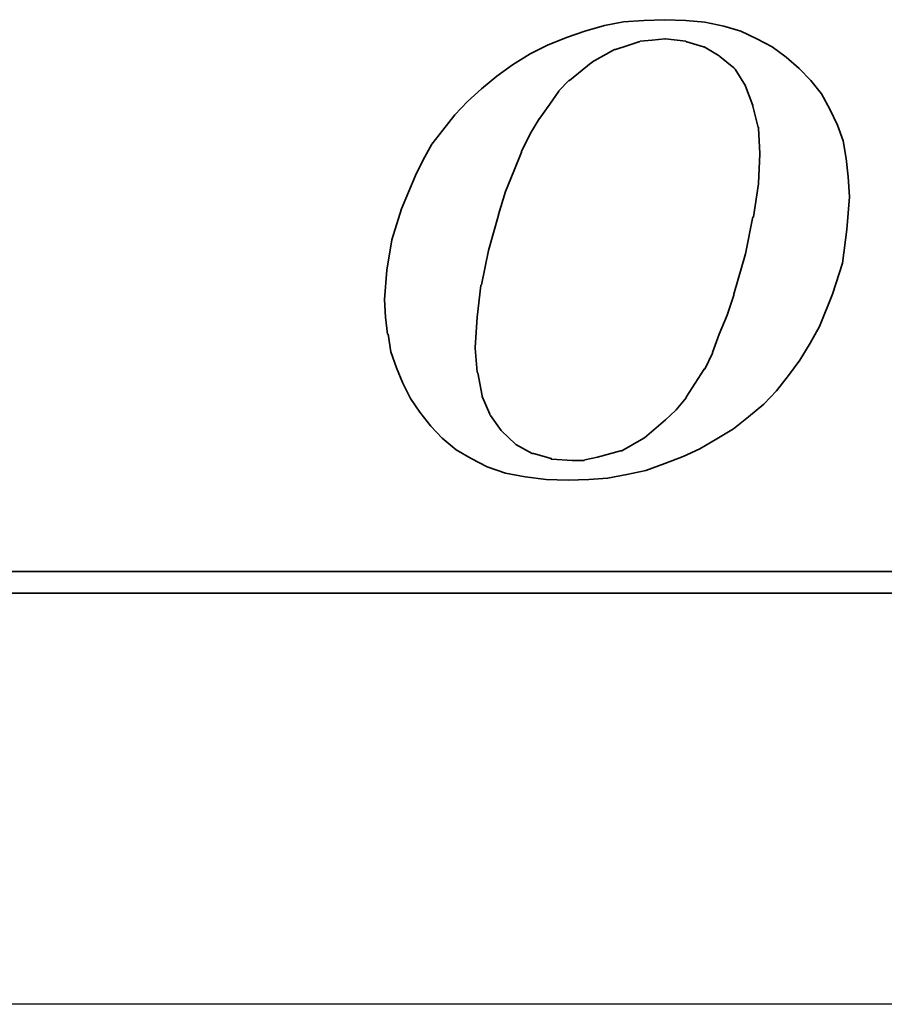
# Model space of a CAD drawing. Extents: x 641 to 800, y 63 to 159.
# Tile 33 of 47: x 774.62 to 778.86, y 103.05 to 107.87. Entities that reach past the tile are written whole.
import ezdxf

# ---------------------------------------------------------------- set-up
doc = ezdxf.new("R2010")
doc.units = 0
doc.header["$MEASUREMENT"] = 0
doc.linetypes.add('CENTER', pattern=[2, 1.25, -0.25, 0.25, -0.25])
for name, color, linetype in [('CEN', 1, 'CENTER'), ('DIM', 4, 'CONTINUOUS'), ('layer 1', 7, 'CONTINUOUS')]:
    doc.layers.add(name, color=color, linetype=linetype)

# ---------------------------------------------------------------- blocks, each defined once
blk = doc.blocks.new('TBI MOTION logo(完整正式版)')
at = {"layer": 'layer 1', "color": 22, "lineweight": 35}
for points, knots in [([(-11.34375, -6.98375), (-11.34375, -6.98375), (-10.91375, -7.43875), (-10.91375, -7.43875), (-10.91375, -7.43875), (-10.91375, -7.43875), (-10.38625, -7.87125), (-10.38625, -7.87125), (-10.38625, -7.87125), (-10.38625, -7.87125), (-9.81125, -8.20375), (-9.81125, -8.20375), (-9.81125, -8.20375), (-9.81125, -8.20375), (-9.21125, -8.51875), (-9.21125, -8.51875), (-9.21125, -8.51875), (-9.21125, -8.51875), (-8.51625, -8.75875), (-8.51625, -8.75875), (-8.51625, -8.75875), (-8.51625, -8.75875), (-7.77125, -8.90375), (-7.77125, -8.90375), (-7.77125, -8.90375), (-7.77125, -8.90375), (-6.97875, -8.99875), (-6.97875, -8.99875), (-6.97875, -8.99875), (-6.97875, -8.99875), (-6.14125, -9.02375), (-6.14125, -9.02375), (-6.14125, -9.02375), (-6.14125, -9.02375), (-5.37125, -8.99875), (-5.37125, -8.99875), (-5.37125, -8.99875), (-5.37125, -8.99875), (-4.65375, -8.94875), (-4.65375, -8.94875), (-4.65375, -8.94875), (-4.65375, -8.94875), (-3.93375, -8.80625), (-3.93375, -8.80625), (-3.93375, -8.80625), (-3.93375, -8.80625), (-3.21375, -8.66375), (-3.21375, -8.66375), (-3.21375, -8.66375), (-3.21375, -8.66375), (-2.49375, -8.39875), (-2.49375, -8.39875), (-2.49375, -8.39875), (-2.49375, -8.39875), (-1.79875, -8.13375), (-1.79875, -8.13375), (-1.79875, -8.13375), (-1.79875, -8.13375), (-1.17375, -7.84375), (-1.17375, -7.84375), (-1.17375, -7.84375), (-1.17375, -7.84375), (-0.52375, -7.46375), (-0.52375, -7.46375), (-0.52375, -7.46375), (-0.52375, -7.46375), (0.10124, -7.07875), (0.10124, -7.07875), (0.10124, -7.07875), (0.10124, -7.07875), (0.67625, -6.62375), (0.67625, -6.62375), (0.67625, -6.62375), (0.67625, -6.62375), (1.24874, -6.14375), (1.24874, -6.14375), (1.24874, -6.14375), (1.24874, -6.14375), (1.72874, -5.64125), (1.72874, -5.64125), (1.72874, -5.64125), (1.72874, -5.64125), (2.18624, -5.06375), (2.18624, -5.06375), (2.18624, -5.06375), (2.18624, -5.06375), (2.61625, -4.48874), (2.61625, -4.48874), (2.61625, -4.48874), (2.61625, -4.48874), (3.00125, -3.83874), (3.00125, -3.83874), (3.00125, -3.83874), (3.00125, -3.83874), (3.36124, -3.21374), (3.36124, -3.21374), (3.36124, -3.21374), (3.36124, -3.21374), (3.84374, -1.99125), (3.84374, -1.99125), (3.84374, -1.99125), (3.84374, -1.99125), (4.22625, -0.81875), (4.22625, -0.81875), (4.22625, -0.81875), (4.22625, -0.81875), (4.39125, 0.45624), (4.39125, 0.45624), (4.39125, 0.45624), (4.39125, 0.45624), (4.48874, 1.70124), (4.48874, 1.70124), (4.48874, 1.70124), (4.48874, 1.70124), (4.43874, 2.44625), (4.43874, 2.44625), (4.43874, 2.44625), (4.43874, 2.44625), (4.36874, 3.14125), (4.36874, 3.14125), (4.36874, 3.14125), (4.36874, 3.14125), (4.25125, 3.81125), (4.25125, 3.81125), (4.25125, 3.81125), (4.25125, 3.81125), (4.03124, 4.41125), (4.03124, 4.41125), (4.03124, 4.41125), (4.03124, 4.41125), (3.74374, 5.01125), (3.74374, 5.01125), (3.74374, 5.01125), (3.74374, 5.01125), (3.43124, 5.58875), (3.43124, 5.58875), (3.43124, 5.58875), (3.43124, 5.58875), (3.02625, 6.09125), (3.02625, 6.09125), (3.02625, 6.09125), (3.02625, 6.09125), (2.59374, 6.54875), (2.59374, 6.54875), (2.59374, 6.54875), (2.59374, 6.54875), (2.09124, 6.98125), (2.09124, 6.98125), (2.09124, 6.98125), (2.09124, 6.98125), (1.56124, 7.36625), (1.56124, 7.36625), (1.56124, 7.36625), (1.56124, 7.36625), (0.98624, 7.67625), (0.98624, 7.67625), (0.98624, 7.67625), (0.98624, 7.67625), (0.38624, 7.96375), (0.38624, 7.96375), (0.38624, 7.96375), (0.38624, 7.96375), (-0.25875, 8.15625), (-0.25875, 8.15625), (-0.25875, 8.15625), (-0.25875, 8.15625), (-0.98125, 8.30125), (-0.98125, 8.30125), (-0.98125, 8.30125), (-0.98125, 8.30125), (-1.70124, 8.37125), (-1.70124, 8.37125), (-1.70124, 8.37125), (-1.70124, 8.37125), (-2.49375, 8.39624), (-2.49375, 8.39624), (-2.49375, 8.39624), (-2.49375, 8.39624), (-3.28625, 8.37125), (-3.28625, 8.37125), (-3.28625, 8.37125), (-3.28625, 8.37125), (-4.05125, 8.32125), (-4.05125, 8.32125), (-4.05125, 8.32125), (-4.05125, 8.32125), (-4.77375, 8.18125), (-4.77375, 8.18125), (-4.77375, 8.18125), (-4.77375, 8.18125), (-5.51625, 7.96375), (-5.51625, 7.96375), (-5.51625, 7.96375), (-5.51625, 7.96375), (-6.21125, 7.72625), (-6.21125, 7.72625), (-6.21125, 7.72625), (-6.21125, 7.72625), (-6.92875, 7.43625), (-6.92875, 7.43625), (-6.92875, 7.43625), (-6.92875, 7.43625), (-7.57875, 7.10125), (-7.57875, 7.10125), (-7.57875, 7.10125), (-7.57875, 7.10125), (-8.24875, 6.69125), (-8.24875, 6.69125), (-8.24875, 6.69125), (-8.24875, 6.69125), (-8.84875, 6.26125), (-8.84875, 6.26125), (-8.84875, 6.26125), (-8.84875, 6.26125), (-9.42625, 5.78125), (-9.42625, 5.78125), (-9.42625, 5.78125), (-9.42625, 5.78125), (-9.95375, 5.30125), (-9.95375, 5.30125), (-9.95375, 5.30125), (-9.95375, 5.30125), (-10.43375, 4.79624), (-10.43375, 4.79624), (-10.43375, 4.79624), (-10.43375, 4.79624), (-10.88875, 4.22125), (-10.88875, 4.22125), (-10.88875, 4.22125), (-10.88875, 4.22125), (-11.29875, 3.69375), (-11.29875, 3.69375), (-11.29875, 3.69375), (-11.29875, 3.69375), (-11.63375, 3.09125), (-11.63375, 3.09125), (-11.63375, 3.09125), (-11.63375, 3.09125), (-11.91875, 2.49625), (-11.91875, 2.49625), (-11.91875, 2.49625), (-11.91875, 2.49625), (-12.44875, 1.24625), (-12.44875, 1.24625), (-12.44875, 1.24625), (-12.44875, 1.24625), (-12.80875, 0.06874), (-12.80875, 0.06874), (-12.80875, 0.06874), (-12.80875, 0.06874), (-12.99875, -1.07875), (-12.99875, -1.07875), (-12.99875, -1.07875), (-12.99875, -1.07875), (-13.09375, -2.18375), (-13.09375, -2.18375), (-13.09375, -2.18375), (-13.09375, -2.18375), (-13.04875, -2.85375), (-13.04875, -2.85375), (-13.04875, -2.85375), (-13.04875, -2.85375), (-12.97375, -3.50375), (-12.97375, -3.50375), (-12.97375, -3.50375), (-12.97375, -3.50375), (-12.95375, -3.50375), (-12.95375, -3.50375), (-12.95375, -3.50375), (-12.95375, -3.50375), (-12.85375, -4.17375), (-12.85375, -4.17375), (-12.85375, -4.17375), (-12.85375, -4.17375), (-12.63875, -4.77624), (-12.63875, -4.77624), (-12.63875, -4.77624), (-12.63875, -4.77624), (-12.39875, -5.35125), (-12.39875, -5.35125), (-12.39875, -5.35125), (-12.39875, -5.35125), (-12.11375, -5.92875), (-12.11375, -5.92875), (-12.11375, -5.92875), (-12.11375, -5.92875), (-11.75375, -6.45375), (-11.75375, -6.45375), (-11.75375, -6.45375), (-11.75375, -6.45375), (-11.34375, -6.98375), (-11.34375, -6.98375)], [0, 0, 0, 0, 0.01369863, 0.01369863, 0.01369863, 0.01369863, 0.02739726, 0.02739726, 0.02739726, 0.02739726, 0.04109589, 0.04109589, 0.04109589, 0.04109589, 0.05479452, 0.05479452, 0.05479452, 0.05479452, 0.06849315, 0.06849315, 0.06849315, 0.06849315, 0.08219178, 0.08219178, 0.08219178, 0.08219178, 0.09589041, 0.09589041, 0.09589041, 0.09589041, 0.10958904, 0.10958904, 0.10958904, 0.10958904, 0.12328767, 0.12328767, 0.12328767, 0.12328767, 0.1369863, 0.1369863, 0.1369863, 0.1369863, 0.15068493, 0.15068493, 0.15068493, 0.15068493, 0.16438356, 0.16438356, 0.16438356, 0.16438356, 0.17808219, 0.17808219, 0.17808219, 0.17808219, 0.19178082, 0.19178082, 0.19178082, 0.19178082, 0.20547945, 0.20547945, 0.20547945, 0.20547945, 0.21917808, 0.21917808, 0.21917808, 0.21917808, 0.23287671, 0.23287671, 0.23287671, 0.23287671, 0.24657534, 0.24657534, 0.24657534, 0.24657534, 0.26027397, 0.26027397, 0.26027397, 0.26027397, 0.2739726, 0.2739726, 0.2739726, 0.2739726, 0.28767123, 0.28767123, 0.28767123, 0.28767123, 0.30136986, 0.30136986, 0.30136986, 0.30136986, 0.31506849, 0.31506849, 0.31506849, 0.31506849, 0.32876712, 0.32876712, 0.32876712, 0.32876712, 0.34246575, 0.34246575, 0.34246575, 0.34246575, 0.35616438, 0.35616438, 0.35616438, 0.35616438, 0.36986301, 0.36986301, 0.36986301, 0.36986301, 0.38356164, 0.38356164, 0.38356164, 0.38356164, 0.39726027, 0.39726027, 0.39726027, 0.39726027, 0.4109589, 0.4109589, 0.4109589, 0.4109589, 0.42465753, 0.42465753, 0.42465753, 0.42465753, 0.43835616, 0.43835616, 0.43835616, 0.43835616, 0.45205479, 0.45205479, 0.45205479, 0.45205479, 0.46575342, 0.46575342, 0.46575342, 0.46575342, 0.47945205, 0.47945205, 0.47945205, 0.47945205, 0.49315068, 0.49315068, 0.49315068, 0.49315068, 0.50684932, 0.50684932, 0.50684932, 0.50684932, 0.52054795, 0.52054795, 0.52054795, 0.52054795, 0.53424658, 0.53424658, 0.53424658, 0.53424658, 0.54794521, 0.54794521, 0.54794521, 0.54794521, 0.56164384, 0.56164384, 0.56164384, 0.56164384, 0.57534247, 0.57534247, 0.57534247, 0.57534247, 0.5890411, 0.5890411, 0.5890411, 0.5890411, 0.60273973, 0.60273973, 0.60273973, 0.60273973, 0.61643836, 0.61643836, 0.61643836, 0.61643836, 0.63013699, 0.63013699, 0.63013699, 0.63013699, 0.64383562, 0.64383562, 0.64383562, 0.64383562, 0.65753425, 0.65753425, 0.65753425, 0.65753425, 0.67123288, 0.67123288, 0.67123288, 0.67123288, 0.68493151, 0.68493151, 0.68493151, 0.68493151, 0.69863014, 0.69863014, 0.69863014, 0.69863014, 0.71232877, 0.71232877, 0.71232877, 0.71232877, 0.7260274, 0.7260274, 0.7260274, 0.7260274, 0.73972603, 0.73972603, 0.73972603, 0.73972603, 0.75342466, 0.75342466, 0.75342466, 0.75342466, 0.76712329, 0.76712329, 0.76712329, 0.76712329, 0.78082192, 0.78082192, 0.78082192, 0.78082192, 0.79452055, 0.79452055, 0.79452055, 0.79452055, 0.80821918, 0.80821918, 0.80821918, 0.80821918, 0.82191781, 0.82191781, 0.82191781, 0.82191781, 0.83561644, 0.83561644, 0.83561644, 0.83561644, 0.84931507, 0.84931507, 0.84931507, 0.84931507, 0.8630137, 0.8630137, 0.8630137, 0.8630137, 0.87671233, 0.87671233, 0.87671233, 0.87671233, 0.89041096, 0.89041096, 0.89041096, 0.89041096, 0.90410959, 0.90410959, 0.90410959, 0.90410959, 0.91780822, 0.91780822, 0.91780822, 0.91780822, 0.93150685, 0.93150685, 0.93150685, 0.93150685, 0.94520548, 0.94520548, 0.94520548, 0.94520548, 0.95890411, 0.95890411, 0.95890411, 0.95890411, 0.97260274, 0.97260274, 0.97260274, 0.97260274, 0.98630137, 0.98630137, 0.98630137, 0.98630137, 1, 1, 1, 1]), ([(-8.77875, 1.03124), (-8.77875, 1.03124), (-8.51625, 1.89625), (-8.51625, 1.89625), (-8.51625, 1.89625), (-8.51625, 1.89625), (-8.20375, 2.66375), (-8.20375, 2.66375), (-8.20375, 2.66375), (-8.20375, 2.66375), (-7.91625, 3.38125), (-7.91625, 3.38125), (-7.91625, 3.38125), (-7.91625, 3.38125), (-7.91625, 3.40624), (-7.91625, 3.40624), (-7.91625, 3.40624), (-7.91625, 3.40624), (-7.57875, 4.07624), (-7.57875, 4.07624), (-7.57875, 4.07624), (-7.57875, 4.07624), (-7.24375, 4.65125), (-7.24375, 4.65125), (-7.24375, 4.65125), (-7.24375, 4.65125), (-7.21875, 4.65125), (-7.21875, 4.65125), (-7.21875, 4.65125), (-7.21875, 4.65125), (-7.21875, 4.67624), (-7.21875, 4.67624), (-7.21875, 4.67624), (-7.21875, 4.67624), (-6.83625, 5.20375), (-6.83625, 5.20375), (-6.83625, 5.20375), (-6.83625, 5.20375), (-6.49875, 5.68625), (-6.49875, 5.68625), (-6.49875, 5.68625), (-6.49875, 5.68625), (-6.49875, 5.70625), (-6.49875, 5.70625), (-6.49875, 5.70625), (-6.49875, 5.70625), (-6.11625, 6.09125), (-6.11625, 6.09125), (-6.11625, 6.09125), (-6.11625, 6.09125), (-6.09125, 6.09125), (-6.09125, 6.09125), (-6.09125, 6.09125), (-6.09125, 6.09125), (-5.27375, 6.76625), (-5.27375, 6.76625), (-5.27375, 6.76625), (-5.27375, 6.76625), (-5.24875, 6.76625), (-5.24875, 6.76625), (-5.24875, 6.76625), (-5.24875, 6.76625), (-5.24875, 6.78625), (-5.24875, 6.78625), (-5.24875, 6.78625), (-5.24875, 6.78625), (-4.38875, 7.26624), (-4.38875, 7.26624), (-4.38875, 7.26624), (-4.38875, 7.26624), (-4.36125, 7.26624), (-4.36125, 7.26624), (-4.36125, 7.26624), (-4.36125, 7.26624), (-3.93375, 7.41125), (-3.93375, 7.41125), (-3.93375, 7.41125), (-3.93375, 7.41125), (-3.47375, 7.55625), (-3.47375, 7.55625), (-3.47375, 7.55625), (-3.47375, 7.55625), (-3.45375, 7.55625), (-3.45375, 7.55625), (-3.45375, 7.55625), (-3.45375, 7.55625), (-3.42875, 7.58124), (-3.42875, 7.58124), (-3.42875, 7.58124), (-3.42875, 7.58124), (-2.97375, 7.62625), (-2.97375, 7.62625), (-2.97375, 7.62625), (-2.97375, 7.62625), (-2.49375, 7.67625), (-2.49375, 7.67625), (-2.49375, 7.67625), (-2.49375, 7.67625), (-2.46875, 7.67625), (-2.46875, 7.67625), (-2.46875, 7.67625), (-2.46875, 7.67625), (-1.70124, 7.58124), (-1.70124, 7.58124), (-1.70124, 7.58124), (-1.70124, 7.58124), (-1.67875, 7.55625), (-1.67875, 7.55625), (-1.67875, 7.55625), (-1.67875, 7.55625), (-1.65375, 7.55625), (-1.65375, 7.55625), (-1.65375, 7.55625), (-1.65375, 7.55625), (-1.03125, 7.36625), (-1.03125, 7.36625), (-1.03125, 7.36625), (-1.03125, 7.36625), (-1.00625, 7.36625), (-1.00625, 7.36625), (-1.00625, 7.36625), (-1.00625, 7.36625), (-0.43124, 7.02624), (-0.43124, 7.02624), (-0.43124, 7.02624), (-0.43124, 7.02624), (-0.40625, 7.00624), (-0.40625, 7.00624), (-0.40625, 7.00624), (-0.40625, 7.00624), (0.12124, 6.57124), (0.12124, 6.57124), (0.12124, 6.57124), (0.12124, 6.57124), (0.14624, 6.54875), (0.14624, 6.54875), (0.14624, 6.54875), (0.14624, 6.54875), (0.17124, 6.52375), (0.17124, 6.52375), (0.17124, 6.52375), (0.17124, 6.52375), (0.55625, 5.89875), (0.55625, 5.89875), (0.55625, 5.89875), (0.55625, 5.89875), (0.55625, 5.87625), (0.55625, 5.87625), (0.55625, 5.87625), (0.55625, 5.87625), (0.84124, 5.15625), (0.84124, 5.15625), (0.84124, 5.15625), (0.84124, 5.15625), (0.84124, 5.13125), (0.84124, 5.13125), (0.84124, 5.13125), (0.84124, 5.13125), (1.03624, 4.31875), (1.03624, 4.31875), (1.03624, 4.31875), (1.03624, 4.31875), (1.05624, 4.31875), (1.05624, 4.31875), (1.05624, 4.31875), (1.05624, 4.31875), (1.05624, 4.29125), (1.05624, 4.29125), (1.05624, 4.29125), (1.05624, 4.29125), (1.10625, 3.33125), (1.10625, 3.33125), (1.10625, 3.33125), (1.10625, 3.33125), (1.10625, 3.30875), (1.10625, 3.30875), (1.10625, 3.30875), (1.10625, 3.30875), (1.05624, 2.20624), (1.05624, 2.20624), (1.05624, 2.20624), (1.05624, 2.20624), (1.05624, 2.18124), (1.05624, 2.18124), (1.05624, 2.18124), (1.05624, 2.18124), (0.86624, 0.93624), (0.86624, 0.93624), (0.86624, 0.93624), (0.86624, 0.93624), (0.84124, 0.93624), (0.84124, 0.93624), (0.84124, 0.93624), (0.84124, 0.93624), (0.55625, -0.45874), (0.55625, -0.45874), (0.55625, -0.45874), (0.55625, -0.45874), (0.12124, -1.99125), (0.12124, -1.99125), (0.12124, -1.99125), (0.12124, -1.99125), (0.12124, -2.01874), (0.12124, -2.01874), (0.12124, -2.01874), (0.12124, -2.01874), (-0.13874, -2.78375), (-0.13874, -2.78375), (-0.13874, -2.78375), (-0.13874, -2.78375), (-0.43124, -3.50375), (-0.43124, -3.50375), (-0.43124, -3.50375), (-0.43124, -3.50375), (-0.69375, -4.19875), (-0.69375, -4.19875), (-0.69375, -4.19875), (-0.69375, -4.19875), (-0.69375, -4.22375), (-0.69375, -4.22375), (-0.69375, -4.22375), (-0.69375, -4.22375), (-0.98125, -4.82374), (-0.98125, -4.82374), (-0.98125, -4.82374), (-0.98125, -4.82374), (-1.00625, -4.82374), (-1.00625, -4.82374), (-1.00625, -4.82374), (-1.00625, -4.82374), (-1.33875, -5.35125), (-1.33875, -5.35125), (-1.33875, -5.35125), (-1.33875, -5.35125), (-1.67875, -5.87875), (-1.67875, -5.87875), (-1.67875, -5.87875), (-1.67875, -5.87875), (-1.67875, -5.90375), (-1.67875, -5.90375), (-1.67875, -5.90375), (-1.67875, -5.90375), (-2.05875, -6.35875), (-2.05875, -6.35875), (-2.05875, -6.35875), (-2.05875, -6.35875), (-2.08375, -6.38375), (-2.08375, -6.38375), (-2.08375, -6.38375), (-2.08375, -6.38375), (-2.46875, -6.74375), (-2.46875, -6.74375), (-2.46875, -6.74375), (-2.46875, -6.74375), (-3.25875, -7.41625), (-3.25875, -7.41625), (-3.25875, -7.41625), (-3.25875, -7.41625), (-3.28625, -7.43875), (-3.28625, -7.43875), (-3.28625, -7.43875), (-3.28625, -7.43875), (-4.12375, -7.91875), (-4.12375, -7.91875), (-4.12375, -7.91875), (-4.12375, -7.91875), (-4.14875, -7.91875), (-4.14875, -7.91875), (-4.14875, -7.91875), (-4.14875, -7.91875), (-4.17125, -7.91875), (-4.17125, -7.91875), (-4.17125, -7.91875), (-4.17125, -7.91875), (-5.03375, -8.15875), (-5.03375, -8.15875), (-5.03375, -8.15875), (-5.03375, -8.15875), (-5.51625, -8.25625), (-5.51625, -8.25625), (-5.51625, -8.25625), (-5.51625, -8.25625), (-5.54125, -8.27875), (-5.54125, -8.27875), (-5.54125, -8.27875), (-5.54125, -8.27875), (-5.56375, -8.27875), (-5.56375, -8.27875), (-5.56375, -8.27875), (-5.56375, -8.27875), (-5.99625, -8.27875), (-5.99625, -8.27875), (-5.99625, -8.27875), (-5.99625, -8.27875), (-6.76375, -8.23125), (-6.76375, -8.23125), (-6.76375, -8.23125), (-6.76375, -8.23125), (-6.78875, -8.23125), (-6.78875, -8.23125), (-6.78875, -8.23125), (-6.78875, -8.23125), (-6.78875, -8.20375), (-6.78875, -8.20375), (-6.78875, -8.20375), (-6.78875, -8.20375), (-7.45875, -8.01375), (-7.45875, -8.01375), (-7.45875, -8.01375), (-7.45875, -8.01375), (-7.48375, -8.01375), (-7.48375, -8.01375), (-7.48375, -8.01375), (-7.48375, -8.01375), (-7.50875, -8.01375), (-7.50875, -8.01375), (-7.50875, -8.01375), (-7.50875, -8.01375), (-8.13125, -7.67875), (-8.13125, -7.67875), (-8.13125, -7.67875), (-8.13125, -7.67875), (-8.15625, -7.65375), (-8.15625, -7.65375), (-8.15625, -7.65375), (-8.15625, -7.65375), (-8.65875, -7.17375), (-8.65875, -7.17375), (-8.65875, -7.17375), (-8.65875, -7.17375), (-8.68375, -7.14875), (-8.68375, -7.14875), (-8.68375, -7.14875), (-8.68375, -7.14875), (-9.08875, -6.57375), (-9.08875, -6.57375), (-9.08875, -6.57375), (-9.08875, -6.57375), (-9.11375, -6.54875), (-9.11375, -6.54875), (-9.11375, -6.54875), (-9.11375, -6.54875), (-9.11375, -6.52875), (-9.11375, -6.52875), (-9.11375, -6.52875), (-9.11375, -6.52875), (-9.40375, -5.85375), (-9.40375, -5.85375), (-9.40375, -5.85375), (-9.40375, -5.85375), (-9.40375, -5.82875), (-9.40375, -5.82875), (-9.40375, -5.82875), (-9.40375, -5.82875), (-9.56875, -4.96875), (-9.56875, -4.96875), (-9.56875, -4.96875), (-9.56875, -4.96875), (-9.59375, -4.94375), (-9.59375, -4.94375), (-9.59375, -4.94375), (-9.59375, -4.94375), (-9.66375, -4.03375), (-9.66375, -4.03375), (-9.66375, -4.03375), (-9.66375, -4.03375), (-9.66375, -4.00875), (-9.66375, -4.00875), (-9.66375, -4.00875), (-9.66375, -4.00875), (-9.59375, -2.85375), (-9.59375, -2.85375), (-9.59375, -2.85375), (-9.59375, -2.85375), (-9.45125, -1.65875), (-9.45125, -1.65875), (-9.45125, -1.65875), (-9.45125, -1.65875), (-9.42625, -1.63375), (-9.42625, -1.63375), (-9.42625, -1.63375), (-9.42625, -1.63375), (-9.16125, -0.33875), (-9.16125, -0.33875), (-9.16125, -0.33875), (-9.16125, -0.33875), (-8.77875, 1.00624), (-8.77875, 1.00624), (-8.77875, 1.00624), (-8.77875, 1.00624), (-8.77875, 1.03124), (-8.77875, 1.03124)], [0, 0, 0, 0, 0.01020408, 0.01020408, 0.01020408, 0.01020408, 0.02040816, 0.02040816, 0.02040816, 0.02040816, 0.03061224, 0.03061224, 0.03061224, 0.03061224, 0.04081633, 0.04081633, 0.04081633, 0.04081633, 0.05102041, 0.05102041, 0.05102041, 0.05102041, 0.06122449, 0.06122449, 0.06122449, 0.06122449, 0.07142857, 0.07142857, 0.07142857, 0.07142857, 0.08163265, 0.08163265, 0.08163265, 0.08163265, 0.09183673, 0.09183673, 0.09183673, 0.09183673, 0.10204082, 0.10204082, 0.10204082, 0.10204082, 0.1122449, 0.1122449, 0.1122449, 0.1122449, 0.12244898, 0.12244898, 0.12244898, 0.12244898, 0.13265306, 0.13265306, 0.13265306, 0.13265306, 0.14285714, 0.14285714, 0.14285714, 0.14285714, 0.15306122, 0.15306122, 0.15306122, 0.15306122, 0.16326531, 0.16326531, 0.16326531, 0.16326531, 0.17346939, 0.17346939, 0.17346939, 0.17346939, 0.18367347, 0.18367347, 0.18367347, 0.18367347, 0.19387755, 0.19387755, 0.19387755, 0.19387755, 0.20408163, 0.20408163, 0.20408163, 0.20408163, 0.21428571, 0.21428571, 0.21428571, 0.21428571, 0.2244898, 0.2244898, 0.2244898, 0.2244898, 0.23469388, 0.23469388, 0.23469388, 0.23469388, 0.24489796, 0.24489796, 0.24489796, 0.24489796, 0.25510204, 0.25510204, 0.25510204, 0.25510204, 0.26530612, 0.26530612, 0.26530612, 0.26530612, 0.2755102, 0.2755102, 0.2755102, 0.2755102, 0.28571429, 0.28571429, 0.28571429, 0.28571429, 0.29591837, 0.29591837, 0.29591837, 0.29591837, 0.30612245, 0.30612245, 0.30612245, 0.30612245, 0.31632653, 0.31632653, 0.31632653, 0.31632653, 0.32653061, 0.32653061, 0.32653061, 0.32653061, 0.33673469, 0.33673469, 0.33673469, 0.33673469, 0.34693878, 0.34693878, 0.34693878, 0.34693878, 0.35714286, 0.35714286, 0.35714286, 0.35714286, 0.36734694, 0.36734694, 0.36734694, 0.36734694, 0.37755102, 0.37755102, 0.37755102, 0.37755102, 0.3877551, 0.3877551, 0.3877551, 0.3877551, 0.39795918, 0.39795918, 0.39795918, 0.39795918, 0.40816327, 0.40816327, 0.40816327, 0.40816327, 0.41836735, 0.41836735, 0.41836735, 0.41836735, 0.42857143, 0.42857143, 0.42857143, 0.42857143, 0.43877551, 0.43877551, 0.43877551, 0.43877551, 0.44897959, 0.44897959, 0.44897959, 0.44897959, 0.45918367, 0.45918367, 0.45918367, 0.45918367, 0.46938776, 0.46938776, 0.46938776, 0.46938776, 0.47959184, 0.47959184, 0.47959184, 0.47959184, 0.48979592, 0.48979592, 0.48979592, 0.48979592, 0.5, 0.5, 0.5, 0.5, 0.51020408, 0.51020408, 0.51020408, 0.51020408, 0.52040816, 0.52040816, 0.52040816, 0.52040816, 0.53061224, 0.53061224, 0.53061224, 0.53061224, 0.54081633, 0.54081633, 0.54081633, 0.54081633, 0.55102041, 0.55102041, 0.55102041, 0.55102041, 0.56122449, 0.56122449, 0.56122449, 0.56122449, 0.57142857, 0.57142857, 0.57142857, 0.57142857, 0.58163265, 0.58163265, 0.58163265, 0.58163265, 0.59183673, 0.59183673, 0.59183673, 0.59183673, 0.60204082, 0.60204082, 0.60204082, 0.60204082, 0.6122449, 0.6122449, 0.6122449, 0.6122449, 0.62244898, 0.62244898, 0.62244898, 0.62244898, 0.63265306, 0.63265306, 0.63265306, 0.63265306, 0.64285714, 0.64285714, 0.64285714, 0.64285714, 0.65306122, 0.65306122, 0.65306122, 0.65306122, 0.66326531, 0.66326531, 0.66326531, 0.66326531, 0.67346939, 0.67346939, 0.67346939, 0.67346939, 0.68367347, 0.68367347, 0.68367347, 0.68367347, 0.69387755, 0.69387755, 0.69387755, 0.69387755, 0.70408163, 0.70408163, 0.70408163, 0.70408163, 0.71428571, 0.71428571, 0.71428571, 0.71428571, 0.7244898, 0.7244898, 0.7244898, 0.7244898, 0.73469388, 0.73469388, 0.73469388, 0.73469388, 0.74489796, 0.74489796, 0.74489796, 0.74489796, 0.75510204, 0.75510204, 0.75510204, 0.75510204, 0.76530612, 0.76530612, 0.76530612, 0.76530612, 0.7755102, 0.7755102, 0.7755102, 0.7755102, 0.78571429, 0.78571429, 0.78571429, 0.78571429, 0.79591837, 0.79591837, 0.79591837, 0.79591837, 0.80612245, 0.80612245, 0.80612245, 0.80612245, 0.81632653, 0.81632653, 0.81632653, 0.81632653, 0.82653061, 0.82653061, 0.82653061, 0.82653061, 0.83673469, 0.83673469, 0.83673469, 0.83673469, 0.84693878, 0.84693878, 0.84693878, 0.84693878, 0.85714286, 0.85714286, 0.85714286, 0.85714286, 0.86734694, 0.86734694, 0.86734694, 0.86734694, 0.87755102, 0.87755102, 0.87755102, 0.87755102, 0.8877551, 0.8877551, 0.8877551, 0.8877551, 0.89795918, 0.89795918, 0.89795918, 0.89795918, 0.90816327, 0.90816327, 0.90816327, 0.90816327, 0.91836735, 0.91836735, 0.91836735, 0.91836735, 0.92857143, 0.92857143, 0.92857143, 0.92857143, 0.93877551, 0.93877551, 0.93877551, 0.93877551, 0.94897959, 0.94897959, 0.94897959, 0.94897959, 0.95918367, 0.95918367, 0.95918367, 0.95918367, 0.96938776, 0.96938776, 0.96938776, 0.96938776, 0.97959184, 0.97959184, 0.97959184, 0.97959184, 0.98979592, 0.98979592, 0.98979592, 0.98979592, 1, 1, 1, 1]), ([(75.90875, -9.47875), (75.90875, -9.47875), (75.90875, -12.28625), (75.90875, -12.28625), (75.90875, -12.28625), (75.90875, -12.28625), (75.90875, -12.47875), (75.90875, -12.47875), (75.90875, -12.47875), (75.90875, -12.47875), (75.71625, -12.47875), (75.71625, -12.47875), (75.71625, -12.47875), (75.71625, -12.47875), (-88.32875, -12.47875), (-88.32875, -12.47875), (-88.32875, -12.47875), (-88.32875, -12.47875), (-88.32875, -13.29375), (-88.32875, -13.29375), (-88.32875, -13.29375), (-88.32875, -13.29375), (82.89125, -13.29375), (82.89125, -13.29375), (82.89125, -13.29375), (82.89125, -13.29375), (75.90875, -9.47875), (75.90875, -9.47875)], [0, 0, 0, 0, 0.14285714, 0.14285714, 0.14285714, 0.14285714, 0.28571429, 0.28571429, 0.28571429, 0.28571429, 0.42857143, 0.42857143, 0.42857143, 0.42857143, 0.57142857, 0.57142857, 0.57142857, 0.57142857, 0.71428571, 0.71428571, 0.71428571, 0.71428571, 0.85714286, 0.85714286, 0.85714286, 0.85714286, 1, 1, 1, 1])]:
    blk.add_open_spline(points, degree=3, knots=knots, dxfattribs=at)

msp = doc.modelspace()

# ---------------------------------------------------------------- linework, layer by layer
at = {"layer": 'CEN', "color": 7, "ltscale": 5}
msp.add_line((800.3543, 103.0465), (740.4194, 103.0465), dxfattribs=at)

# ---------------------------------------------------------------- block references
at = {"layer": 'DIM', "xscale": 0.1295999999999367, "yscale": 0.1295999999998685, "zscale": 0.1296}
msp.add_blockref('TBI MOTION logo(完整正式版)', (778.1085, 106.7858), dxfattribs=at)

doc.saveas('drawing.dxf')
